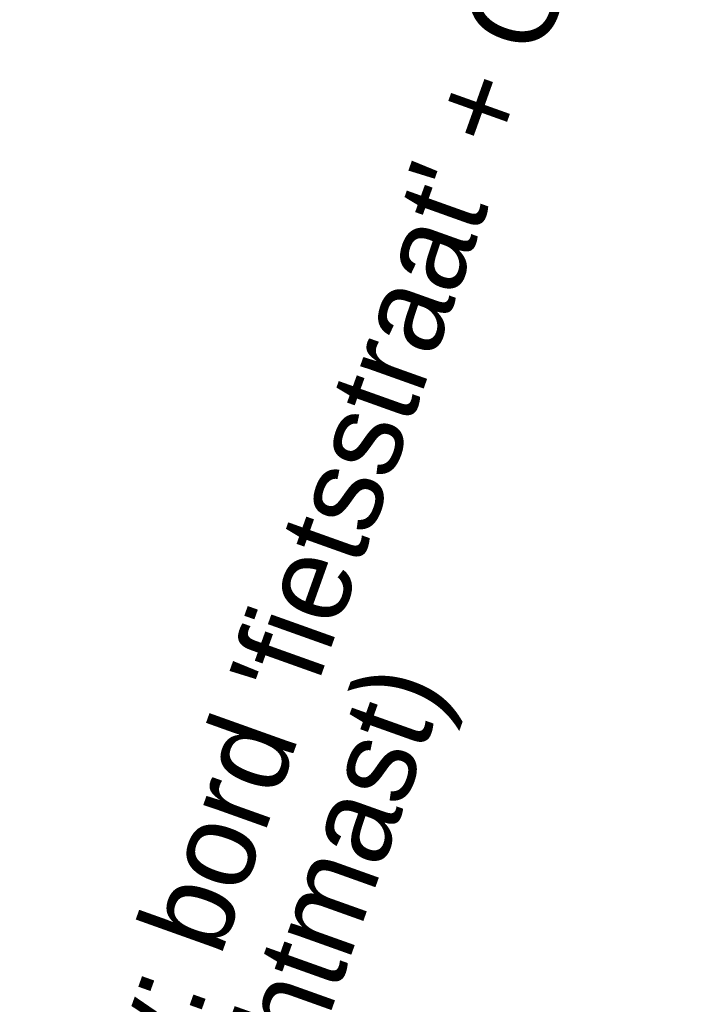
# Model space of a CAD drawing. Header units: metres. Extents: x 136326 to 138181, y 453212 to 454732.
# Tile 40 of 55: x 136681 to 136686.84, y 454090.54 to 454098.96. Entities that reach past the tile are written whole.
import ezdxf

# ---------------------------------------------------------------- set-up
doc = ezdxf.new("R2010")
doc.units = ezdxf.units.M
doc.layers.add('-DR-nw-inr-bebording-txt', color=2, linetype='Continuous')
doc.styles.add('eurostile', font='txt')

msp = doc.modelspace()

# ---------------------------------------------------------------- texts
at = {"layer": '-DR-nw-inr-bebording-txt', "style": 'eurostile'}
msp.add_text("verwijderen: G11 + OB 'snorfietsen niet toegestaan'", height=0.75, rotation=70.5, dxfattribs=at).set_placement((136674.8282824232, 454095.9381253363))
at = {"layer": '-DR-nw-inr-bebording-txt', "insert": (136682.841560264, 454087.5194041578), "char_height": 0.75, "attachment_point": 7, "rotation": 70.33562535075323, "line_spacing_factor": 0.8360563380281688, "style": 'eurostile'}
msp.add_mtext("nieuw: bord 'fietsstraat' + OB502\\P(op lichtmast)", dxfattribs=at)

doc.saveas('drawing.dxf')
